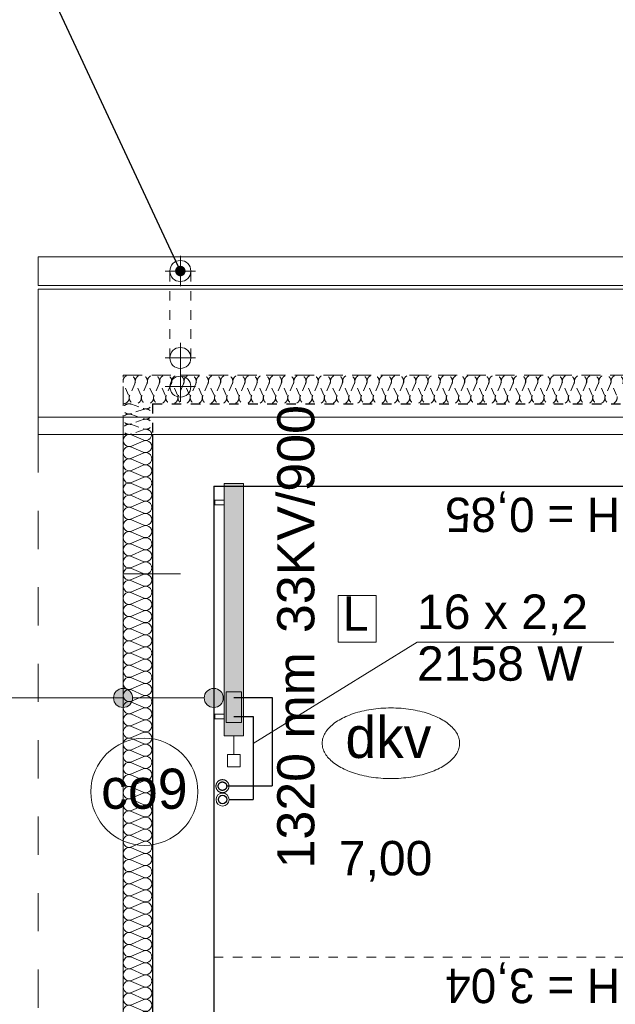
# Model space of a CAD drawing. Header units: millimetres. Extents: x -17429 to 155243, y -2908 to 188569.
# Tile 89 of 113: x -11602 to -8483, y 139954 to 145106. Entities that reach past the tile are written whole.
import ezdxf
from ezdxf.lldxf.tags import DXFTag

# ---------------------------------------------------------------- set-up
doc = ezdxf.new("R2010")
doc.units = ezdxf.units.MM
doc.header["$MEASUREMENT"] = 0
for name, pattern in [('Hidden Line', [100, 50, -50]), ('Hidden Line copy', [80, 40, -40]), ('Krawędzie ukryte', [150, 100, -50]), ('PHANTOM', [2.5, 1.25, -0.25, 0.25, -0.25, 0.25, -0.25]), ('Przerywana', [400, 200, -200])]:
    doc.linetypes.add(name, pattern=pattern)
doc.layers.get('0').update_dxf_attribs({"lineweight": 5})
for name, color, linetype, lineweight in [('#piony', 7, 'Continuous', 5), ('Arch opisy_Nr_Pióra__21', 252, 'Continuous', 13), ('INWENT DACH_Nr_Pióra__21', 7, 'Continuous', 13), ('INWENT ODWODNIENIE_Nr_Pióra__21', 252, 'Continuous', 13), ('INWENT OPISY_Nr_Pióra__21', 252, 'Continuous', 13), ('INWENT.ŚCIANY_Nr_Pióra__1', 252, 'Continuous', 25)]:
    doc.layers.add(name, color=color, linetype=linetype, lineweight=lineweight)
for name, color, linetype in [('#podkład', 252, 'Continuous'), ('Arch ocieplenie', 252, 'Continuous'), ('Arch opisy', 252, 'Continuous'), ('IS_Armatura_podłączeniowa_grz._dolnozas.', 255, 'SOLID'), ('IS_Armatura_Therm', 7, 'SOLID'), ('IS_Grafika', 7, 'SOLID'), ('IS_Grzejniki_Plan_rzut', 7, 'SOLID'), ('IS_Opisy_działek_Therm', 7, 'SOLID'), ('IS_Powrót', 5, 'DASH'), ('IS_Text_Armatury_Therm', 7, 'Continuous'), ('IS_Text_Odbiornikow_Therm', 7, 'Continuous'), ('IS_Zasilanie', 1, 'SOLID')]:
    doc.layers.add(name, color=color, linetype=linetype)
doc.layers.add('arch izolacje_Nr_Pióra__3', color=7, linetype='Continuous', lineweight=13, true_color=0xff6600)
doc.layers.add('Arch ocieplenie_Nr_Pióra__22', color=7, linetype='Continuous', lineweight=9, true_color=0x7f7f7f)
doc.styles.add('GENERATED_STYLE_2', font='txt')
doc.styles.add('MtXpl_Arial', font='txt', dxfattribs={"height": 0.2})
doc.styles.get("Standard").update_dxf_attribs({"font": 'arial.ttf', "bigfont": 'BIGFONT.SHX'})
tags = doc.linetypes.add('DASH', pattern=[15, 10, -5]).pattern_tags.tags
tags[6:7] = [DXFTag(74, 4), DXFTag(75, 0), DXFTag(340, '0'), DXFTag(46, 0.0), DXFTag(50, 0.0), DXFTag(44, 0.0), DXFTag(45, 0.0)]
tags[4:5] = [DXFTag(74, 4), DXFTag(75, 0), DXFTag(340, '0'), DXFTag(46, 0.0), DXFTag(50, 0.0), DXFTag(44, 0.0), DXFTag(45, 0.0)]
tags = doc.linetypes.add('SOLID', pattern=[10, 10, 0]).pattern_tags.tags
tags[6:7] = [DXFTag(74, 4), DXFTag(75, 0), DXFTag(340, '0'), DXFTag(46, 0.0), DXFTag(50, 0.0), DXFTag(44, 0.0), DXFTag(45, 0.0)]
tags[4:5] = [DXFTag(74, 4), DXFTag(75, 0), DXFTag(340, '0'), DXFTag(46, 0.0), DXFTag(50, 0.0), DXFTag(44, 0.0), DXFTag(45, 0.0)]
doc.dimstyles.new('GENERATED_STYLE__6', dxfattribs={"dimtxt": 0.18, "dimasz": 109.44, "dimexe": 0.18, "dimexo": 0.0625, "dimgap": 0.09, "dimtad": 0, "dimtih": 1, "dimtoh": 1, "dimdec": 4, "dimzin": 0, "dimdsep": 46, "dimcen": 0.09, "dimadec": 0, "dimazin": 0, "dimtfac": 1, "dimtdec": 4, "dimtmove": 0, "dimatfit": 3, "dimldrblk": 'ARROWHEAD_11', "dimfxl": 1, "dimtolj": 1, "dimtzin": 0, "dimarcsym": 0})

# ---------------------------------------------------------------- blocks, each defined once
blk = doc.blocks.new('Izolacja cieplna 14_118', base_point=(5484.1, 143095.9))
at = {"layer": 'Arch ocieplenie_Nr_Pióra__22', "linetype": 'Hidden Line copy'}
for p, q in [((-11031.7, 143140.6), (-11058.2, 143201.2)), ((-10999.7, 143201.2), (-11026.3, 143140.6)), ((-10967.8, 143140.6), (-10994.4, 143201.2)), ((-10935.9, 143201.2), (-10962.4, 143140.6)), ((-10903.9, 143140.6), (-10930.5, 143201.2)), ((-10872, 143201.2), (-10898.5, 143140.6)), ((-10840, 143140.6), (-10866.6, 143201.2)), ((-10808.1, 143201.2), (-10834.7, 143140.6)), ((-10776.2, 143140.6), (-10802.7, 143201.2)), ((-10744.2, 143201.2), (-10770.8, 143140.6)), ((-10712.3, 143140.6), (-10738.8, 143201.2)), ((-10680.3, 143201.2), (-10706.9, 143140.6)), ((-10648.4, 143140.6), (-10675, 143201.2)), ((-10616.5, 143201.2), (-10643, 143140.6)), ((-10584.5, 143140.6), (-10611.1, 143201.2)), ((-10552.6, 143201.2), (-10579.1, 143140.6)), ((-10520.6, 143140.6), (-10547.2, 143201.2)), ((-10488.7, 143201.2), (-10515.3, 143140.6)), ((-10456.7, 143140.6), (-10483.3, 143201.2)), ((-10424.8, 143201.2), (-10451.4, 143140.6)), ((-10392.9, 143140.6), (-10419.4, 143201.2)), ((-10360.9, 143201.2), (-10387.5, 143140.6)), ((-10329, 143140.6), (-10355.6, 143201.2)), ((-10297, 143201.2), (-10323.6, 143140.6)), ((-10265.1, 143140.6), (-10291.7, 143201.2)), ((-10233.2, 143201.2), (-10259.7, 143140.6)), ((-10201.2, 143140.6), (-10227.8, 143201.2)), ((-10169.3, 143201.2), (-10195.9, 143140.6)), ((-10137.3, 143140.6), (-10163.9, 143201.2)), ((-10105.4, 143201.2), (-10132, 143140.6)), ((-10073.5, 143140.6), (-10100, 143201.2)), ((-10041.5, 143201.2), (-10068.1, 143140.6)), ((-10009.6, 143140.6), (-10036.2, 143201.2)), ((-9977.6, 143201.2), (-10004.2, 143140.6)), ((-9945.7, 143140.6), (-9972.3, 143201.2)), ((-9913.8, 143201.2), (-9940.3, 143140.6)), ((-9881.8, 143140.6), (-9908.4, 143201.2)), ((-9849.9, 143201.2), (-9876.5, 143140.6)), ((-9817.9, 143140.6), (-9844.5, 143201.2)), ((-9786, 143201.2), (-9812.6, 143140.6)), ((-9754.1, 143140.6), (-9780.6, 143201.2)), ((-9722.1, 143201.2), (-9748.7, 143140.6)), ((-9690.2, 143140.6), (-9716.8, 143201.2)), ((-9658.2, 143201.2), (-9684.8, 143140.6)), ((-9626.3, 143140.6), (-9652.9, 143201.2)), ((-9594.4, 143201.2), (-9620.9, 143140.6)), ((-9562.4, 143140.6), (-9589, 143201.2)), ((-9530.5, 143201.2), (-9557.1, 143140.6)), ((-9498.5, 143140.6), (-9525.1, 143201.2)), ((-9466.6, 143201.2), (-9493.2, 143140.6)), ((-9434.7, 143140.6), (-9461.2, 143201.2)), ((-9402.7, 143201.2), (-9429.3, 143140.6)), ((-9370.8, 143140.6), (-9397.4, 143201.2)), ((-9338.8, 143201.2), (-9365.4, 143140.6)), ((-9306.9, 143140.6), (-9333.5, 143201.2)), ((-9275, 143201.2), (-9301.5, 143140.6)), ((-9243, 143140.6), (-9269.6, 143201.2)), ((-9211.1, 143201.2), (-9237.7, 143140.6)), ((-9179.1, 143140.6), (-9205.7, 143201.2)), ((-9147.2, 143201.2), (-9173.8, 143140.6)), ((-9115.3, 143140.6), (-9141.8, 143201.2)), ((-9083.3, 143201.2), (-9109.9, 143140.6)), ((-9051.4, 143140.6), (-9078, 143201.2)), ((-9019.4, 143201.2), (-9046, 143140.6)), ((-8987.5, 143140.6), (-9014.1, 143201.2)), ((-8955.6, 143201.2), (-8982.1, 143140.6)), ((-8923.6, 143140.6), (-8950.2, 143201.2)), ((-8891.7, 143201.2), (-8918.3, 143140.6)), ((-8859.7, 143140.6), (-8886.3, 143201.2)), ((-8827.8, 143201.2), (-8854.4, 143140.6)), ((-8795.9, 143140.6), (-8822.4, 143201.2)), ((-8763.9, 143201.2), (-8790.5, 143140.6)), ((-8732, 143140.6), (-8758.6, 143201.2)), ((-8700, 143201.2), (-8726.6, 143140.6)), ((-8668.1, 143140.6), (-8694.7, 143201.2)), ((-8636.2, 143201.2), (-8662.7, 143140.6)), ((-8604.2, 143140.6), (-8630.8, 143201.2)), ((-8572.3, 143201.2), (-8598.9, 143140.6)), ((-8540.3, 143140.6), (-8566.9, 143201.2)), ((-8508.4, 143201.2), (-8535, 143140.6)), ((-8476.5, 143140.6), (-8503, 143201.2))]:
    blk.add_line(p, q, dxfattribs=at)
for centre, start_param, end_param in [((-11029, 143214), 2.728799, 6.695979), ((-10965.1, 143214), 2.728799, 6.695979), ((-10901.2, 143214), 2.728799, 6.695979), ((-10837.3, 143214), 2.728799, 6.695979), ((-10773.5, 143214), 2.728799, 6.695979), ((-10709.6, 143214), 2.728799, 6.695979), ((-10645.7, 143214), 2.728799, 6.695979), ((-10581.8, 143214), 2.728799, 6.695979), ((-10517.9, 143214), 2.728799, 6.695979), ((-10454.1, 143214), 2.728799, 6.695979), ((-10390.2, 143214), 2.728799, 6.695979), ((-10326.3, 143214), 2.728799, 6.695979), ((-10262.4, 143214), 2.728799, 6.695979), ((-10198.5, 143214), 2.728799, 6.695979), ((-10134.7, 143214), 2.728799, 6.695979), ((-10070.8, 143214), 2.728799, 6.695979), ((-10006.9, 143214), 2.728799, 6.695979), ((-9943, 143214), 2.728799, 6.695979), ((-9879.1, 143214), 2.728799, 6.695979), ((-9815.3, 143214), 2.728799, 6.695979), ((-9751.4, 143214), 2.728799, 6.695979), ((-9687.5, 143214), 2.728799, 6.695979), ((-9623.6, 143214), 2.728799, 6.695979), ((-9559.7, 143214), 2.728799, 6.695979), ((-9495.9, 143214), 2.728799, 6.695979), ((-9432, 143214), 2.728799, 6.695979), ((-9368.1, 143214), 2.728799, 6.695979), ((-9304.2, 143214), 2.728799, 6.695979), ((-9240.3, 143214), 2.728799, 6.695979), ((-9176.5, 143214), 2.728799, 6.695979), ((-9112.6, 143214), 2.728799, 6.695979), ((-9048.7, 143214), 2.728799, 6.695979), ((-8984.8, 143214), 2.728799, 6.695979), ((-8920.9, 143214), 2.728799, 6.695979), ((-8857.1, 143214), 2.728799, 6.695979), ((-8793.2, 143214), 2.728799, 6.695979), ((-8729.3, 143214), 2.728799, 6.695979), ((-8665.4, 143214), 2.728799, 6.695979), ((-8601.5, 143214), 2.728799, 6.695979), ((-8537.7, 143214), 2.728799, 6.695979), ((-8473.8, 143214), 2.728799, 6.695979), ((-11060.9, 143127.8), 1.570796, 3.554385), ((-10997, 143127.8), 5.870392, 9.837571), ((-10933.2, 143127.8), 5.870392, 9.837571), ((-10869.3, 143127.8), 5.870392, 9.837571), ((-10805.4, 143127.8), 5.870392, 9.837571), ((-10741.5, 143127.8), 5.870392, 9.837571), ((-10677.6, 143127.8), 5.870392, 9.837571), ((-10613.8, 143127.8), 5.870392, 9.837571), ((-10549.9, 143127.8), 5.870392, 9.837571), ((-10486, 143127.8), 5.870392, 9.837571), ((-10422.1, 143127.8), 5.870392, 9.837571), ((-10358.2, 143127.8), 5.870392, 9.837571), ((-10294.4, 143127.8), 5.870392, 9.837571), ((-10230.5, 143127.8), 5.870392, 9.837571), ((-10166.6, 143127.8), 5.870392, 9.837571), ((-10102.7, 143127.8), 5.870392, 9.837571), ((-10038.8, 143127.8), 5.870392, 9.837571), ((-9975, 143127.8), 5.870392, 9.837571), ((-9911.1, 143127.8), 5.870392, 9.837571), ((-9847.2, 143127.8), 5.870392, 9.837571), ((-9783.3, 143127.8), 5.870392, 9.837571), ((-9719.4, 143127.8), 5.870392, 9.837571), ((-9655.6, 143127.8), 5.870392, 9.837571), ((-9591.7, 143127.8), 5.870392, 9.837571), ((-9527.8, 143127.8), 5.870392, 9.837571), ((-9463.9, 143127.8), 5.870392, 9.837571), ((-9400, 143127.8), 5.870392, 9.837571), ((-9336.2, 143127.8), 5.870392, 9.837571), ((-9272.3, 143127.8), 5.870392, 9.837571), ((-9208.4, 143127.8), 5.870392, 9.837571), ((-9144.5, 143127.8), 5.870392, 9.837571), ((-9080.6, 143127.8), 5.870392, 9.837571), ((-9016.8, 143127.8), 5.870392, 9.837571), ((-8952.9, 143127.8), 5.870392, 9.837571), ((-8889, 143127.8), 5.870392, 9.837571), ((-8825.1, 143127.8), 5.870392, 9.837571), ((-8761.2, 143127.8), 5.870392, 9.837571), ((-8697.4, 143127.8), 5.870392, 9.837571), ((-8633.5, 143127.8), 5.870392, 9.837571), ((-8569.6, 143127.8), 5.870392, 9.837571), ((-8505.7, 143127.8), 5.870392, 9.837571)]:
    blk.add_ellipse(centre, major_axis=(-31.9, 0), ratio=0.998796, start_param=start_param, end_param=end_param, dxfattribs=at)
blk = doc.blocks.new('Izolacja cieplna 14_121', base_point=(-10910.9, 142935.9))
at = {"layer": 'Arch ocieplenie_Nr_Pióra__22', "linetype": 'Continuous'}
for p, q in [((-11016.2, 142933.2), (-10955.6, 142906.7)), ((-10955.6, 142901.4), (-11016.2, 142875)), ((-11016.2, 142869.6), (-10955.6, 142843.2)), ((-10955.6, 142837.9), (-11016.2, 142811.4)), ((-11016.2, 142806.1), (-10955.6, 142779.6)), ((-10955.6, 142774.3), (-11016.2, 142747.9)), ((-11016.2, 142742.5), (-10955.6, 142716.1)), ((-10955.6, 142710.8), (-11016.2, 142684.3)), ((-11016.2, 142679), (-10955.6, 142652.5)), ((-10955.6, 142647.2), (-11016.2, 142620.8)), ((-11016.2, 142615.4), (-10955.6, 142589)), ((-10955.6, 142583.6), (-11016.2, 142557.2)), ((-11016.2, 142551.9), (-10955.6, 142525.4)), ((-10955.6, 142520.1), (-11016.2, 142493.7)), ((-11016.2, 142488.3), (-10955.6, 142461.9)), ((-10955.6, 142456.5), (-11016.2, 142430.1)), ((-11016.2, 142424.8), (-10955.6, 142398.3)), ((-10955.6, 142393), (-11016.2, 142366.6)), ((-11016.2, 142361.2), (-10955.6, 142334.8)), ((-10955.6, 142329.4), (-11016.2, 142303)), ((-11016.2, 142297.7), (-10955.6, 142271.2)), ((-10955.6, 142265.9), (-11016.2, 142239.4)), ((-11016.2, 142234.1), (-10955.6, 142207.7)), ((-10955.6, 142202.3), (-11016.2, 142175.9)), ((-11016.2, 142170.6), (-10955.6, 142144.1)), ((-10955.6, 142138.8), (-11016.2, 142112.3)), ((-11016.2, 142107), (-10955.6, 142080.6)), ((-10955.6, 142075.2), (-11016.2, 142048.8)), ((-11016.2, 142043.4), (-10955.6, 142017)), ((-10955.6, 142011.7), (-11016.2, 141985.2)), ((-11016.2, 141979.9), (-10955.6, 141953.5)), ((-10955.6, 141948.1), (-11016.2, 141921.7)), ((-11016.2, 141916.3), (-10955.6, 141889.9)), ((-10955.6, 141884.6), (-11016.2, 141858.1)), ((-11016.2, 141852.8), (-10955.6, 141826.4)), ((-10955.6, 141821), (-11016.2, 141794.6)), ((-11016.2, 141789.2), (-10955.6, 141762.8)), ((-10955.6, 141757.5), (-11016.2, 141731)), ((-11016.2, 141725.7), (-10955.6, 141699.2)), ((-10955.6, 141693.9), (-11016.2, 141667.5)), ((-11016.2, 141662.1), (-10955.6, 141635.7)), ((-10955.6, 141630.4), (-11016.2, 141603.9)), ((-11016.2, 141598.6), (-10955.6, 141572.1)), ((-10955.6, 141566.8), (-11016.2, 141540.4)), ((-11016.2, 141535), (-10955.6, 141508.6)), ((-10955.6, 141503.3), (-11016.2, 141476.8)), ((-11016.2, 141471.5), (-10955.6, 141445)), ((-10955.6, 141439.7), (-11016.2, 141413.3)), ((-11016.2, 141407.9), (-10955.6, 141381.5)), ((-10955.6, 141376.1), (-11016.2, 141349.7)), ((-11016.2, 141344.4), (-10955.6, 141317.9)), ((-10955.6, 141312.6), (-11016.2, 141286.2)), ((-11016.2, 141280.8), (-10955.6, 141254.4)), ((-10955.6, 141249), (-11016.2, 141222.6)), ((-11016.2, 141217.3), (-10955.6, 141190.8)), ((-10955.6, 141185.5), (-11016.2, 141159.1)), ((-11016.2, 141153.7), (-10955.6, 141127.3)), ((-10955.6, 141121.9), (-11016.2, 141095.5)), ((-11016.2, 141090.2), (-10955.6, 141063.7)), ((-10955.6, 141058.4), (-11016.2, 141031.9)), ((-11016.2, 141026.6), (-10955.6, 141000.2)), ((-10955.6, 140994.8), (-11016.2, 140968.4)), ((-11016.2, 140963.1), (-10955.6, 140936.6)), ((-10955.6, 140931.3), (-11016.2, 140904.8)), ((-11016.2, 140899.5), (-10955.6, 140873.1)), ((-10955.6, 140867.7), (-11016.2, 140841.3)), ((-11016.2, 140835.9), (-10955.6, 140809.5)), ((-10955.6, 140804.2), (-11016.2, 140777.7)), ((-11016.2, 140772.4), (-10955.6, 140746)), ((-10955.6, 140740.6), (-11016.2, 140714.2)), ((-11016.2, 140708.8), (-10955.6, 140682.4)), ((-10955.6, 140677.1), (-11016.2, 140650.6)), ((-11016.2, 140645.3), (-10955.6, 140618.9)), ((-10955.6, 140613.5), (-11016.2, 140587.1)), ((-11016.2, 140581.7), (-10955.6, 140555.3)), ((-10955.6, 140550), (-11016.2, 140523.5)), ((-11016.2, 140518.2), (-10955.6, 140491.7)), ((-10955.6, 140486.4), (-11016.2, 140460)), ((-11016.2, 140454.6), (-10955.6, 140428.2)), ((-10955.6, 140422.9), (-11016.2, 140396.4)), ((-11016.2, 140391.1), (-10955.6, 140364.6)), ((-10955.6, 140359.3), (-11016.2, 140332.9)), ((-11016.2, 140327.5), (-10955.6, 140301.1)), ((-10955.6, 140295.8), (-11016.2, 140269.3)), ((-11016.2, 140264), (-10955.6, 140237.5)), ((-10955.6, 140232.2), (-11016.2, 140205.8)), ((-11016.2, 140200.4), (-10955.6, 140174)), ((-10955.6, 140168.6), (-11016.2, 140142.2)), ((-11016.2, 140136.9), (-10955.6, 140110.4)), ((-10955.6, 140105.1), (-11016.2, 140078.7)), ((-11016.2, 140073.3), (-10955.6, 140046.9)), ((-10955.6, 140041.5), (-11016.2, 140015.1)), ((-11016.2, 140009.8), (-10955.6, 139983.3)), ((-10955.6, 139978), (-11016.2, 139951.6)), ((-11016.2, 139946.2), (-10955.6, 139919.8)), ((-10955.6, 139914.4), (-11016.2, 139888)), ((-11016.2, 139882.7), (-10955.6, 139856.2)), ((-10955.6, 139850.9), (-11016.2, 139824.4)), ((-11016.2, 139819.1), (-10955.6, 139792.7)), ((-10955.6, 139787.3), (-11016.2, 139760.9)), ((-11016.2, 139755.6), (-10955.6, 139729.1)), ((-10955.6, 139723.8), (-11016.2, 139697.3)), ((-11016.2, 139692), (-10955.6, 139665.6)), ((-10955.6, 139660.2), (-11016.2, 139633.8)), ((-11016.2, 139628.4), (-10955.6, 139602)), ((-10955.6, 139596.7), (-11016.2, 139570.2)), ((-11016.2, 139564.9), (-10955.6, 139538.5)), ((-10955.6, 139533.1), (-11016.2, 139506.7)), ((-11016.2, 139501.3), (-10955.6, 139474.9)), ((-10955.6, 139469.6), (-11016.2, 139443.1)), ((-11016.2, 139437.8), (-10955.6, 139411.4)), ((-10955.6, 139406), (-11016.2, 139379.6)), ((-11016.2, 139374.2), (-10955.6, 139347.8)), ((-10955.6, 139342.5), (-11016.2, 139316)), ((-11016.2, 139310.7), (-10955.6, 139284.2)), ((-10955.6, 139278.9), (-11016.2, 139252.5)), ((-11016.2, 139247.1), (-10955.6, 139220.7)), ((-10955.6, 139215.4), (-11016.2, 139188.9)), ((-11016.2, 139183.6), (-10955.6, 139157.1)), ((-10955.6, 139151.8), (-11016.2, 139125.4)), ((-11016.2, 139120), (-10955.6, 139093.6)), ((-10955.6, 139088.3), (-11016.2, 139061.8)), ((-11016.2, 139056.5), (-10955.6, 139030)), ((-10955.6, 139024.7), (-11016.2, 138998.3)), ((-11016.2, 138992.9), (-10955.6, 138966.5)), ((-10955.6, 138961.1), (-11016.2, 138934.7)), ((-11016.2, 138929.4), (-10955.6, 138902.9)), ((-10955.6, 138897.6), (-11016.2, 138871.2)), ((-11016.2, 138865.8), (-10955.6, 138839.4)), ((-10955.6, 138834), (-11016.2, 138807.6)), ((-11016.2, 138802.3), (-10955.6, 138775.8)), ((-10955.6, 138770.5), (-11016.2, 138744.1)), ((-11016.2, 138738.7), (-10955.6, 138712.3)), ((-10955.6, 138706.9), (-11016.2, 138680.5)), ((-11016.2, 138675.2), (-10955.6, 138648.7)), ((-10955.6, 138643.4), (-11016.2, 138616.9)), ((-11016.2, 138611.6), (-10955.6, 138585.2)), ((-10955.6, 138579.8), (-11016.2, 138553.4)), ((-11016.2, 138548.1), (-10955.6, 138521.6)), ((-10955.6, 138516.3), (-11016.2, 138489.8)), ((-11016.2, 138484.5), (-10955.6, 138458.1)), ((-10955.6, 138452.7), (-11016.2, 138426.3)), ((-11016.2, 138420.9), (-10955.6, 138394.5)), ((-10955.6, 138389.2), (-11016.2, 138362.7)), ((-11016.2, 138357.4), (-10955.6, 138331)), ((-10955.6, 138325.6), (-11016.2, 138299.2)), ((-11016.2, 138293.8), (-10955.6, 138267.4)), ((-10955.6, 138262.1), (-11016.2, 138235.6)), ((-11016.2, 138230.3), (-10955.6, 138203.9)), ((-10955.6, 138198.5), (-11016.2, 138172.1)), ((-11016.2, 138166.7), (-10955.6, 138140.3)), ((-10955.6, 138135), (-11016.2, 138108.5))]:
    blk.add_line(p, q, dxfattribs=at)
for centre, start_param, end_param in [((-11029, 142904.1), 1.158003, 5.125183), ((-10942.8, 142935.9), 4.299596, 6.283185), ((-11029, 142840.5), 1.158003, 5.125183), ((-10942.8, 142872.3), 4.299595, 8.266774), ((-10942.8, 142808.8), 4.299595, 8.266774), ((-11029, 142777), 1.158003, 5.125183), ((-10942.8, 142745.2), 4.299595, 8.266774), ((-11029, 142713.4), 1.158003, 5.125183), ((-10942.8, 142681.6), 4.299595, 8.266774), ((-11029, 142649.9), 1.158003, 5.125183), ((-11029, 142586.3), 1.158003, 5.125183), ((-10942.8, 142618.1), 4.299595, 8.266774), ((-10942.8, 142554.5), 4.299595, 8.266774), ((-11029, 142522.8), 1.158003, 5.125183), ((-10942.8, 142491), 4.299595, 8.266774), ((-11029, 142459.2), 1.158003, 5.125183), ((-10942.8, 142427.4), 4.299595, 8.266774), ((-11029, 142395.7), 1.158003, 5.125183), ((-11029, 142332.1), 1.158003, 5.125183), ((-10942.8, 142363.9), 4.299595, 8.266774), ((-11029, 142268.6), 1.158003, 5.125183), ((-10942.8, 142300.3), 4.299595, 8.266774), ((-10942.8, 142236.8), 4.299595, 8.266774), ((-11029, 142205), 1.158003, 5.125183), ((-10942.8, 142173.2), 4.299595, 8.266774), ((-11029, 142141.4), 1.158003, 5.125183), ((-11029, 142077.9), 1.158003, 5.125183), ((-10942.8, 142109.7), 4.299595, 8.266774), ((-11029, 142014.3), 1.158003, 5.125183), ((-10942.8, 142046.1), 4.299595, 8.266774), ((-10942.8, 141982.6), 4.299595, 8.266774), ((-11029, 141950.8), 1.158003, 5.125183), ((-10942.8, 141919), 4.299595, 8.266774), ((-11029, 141887.2), 1.158003, 5.125183), ((-10942.8, 141855.5), 4.299595, 8.266774), ((-11029, 141823.7), 1.158003, 5.125183), ((-11029, 141760.1), 1.158003, 5.125183), ((-10942.8, 141791.9), 4.299595, 8.266774), ((-10942.8, 141728.4), 4.299595, 8.266774), ((-11029, 141696.6), 1.158003, 5.125183), ((-10942.8, 141664.8), 4.299595, 8.266774), ((-11029, 141633), 1.158003, 5.125183), ((-10942.8, 141601.3), 4.299595, 8.266774), ((-11029, 141569.5), 1.158003, 5.125183), ((-11029, 141505.9), 1.158003, 5.125183), ((-10942.8, 141537.7), 4.299595, 8.266774), ((-10942.8, 141474.1), 4.299595, 8.266774), ((-11029, 141442.4), 1.158003, 5.125183), ((-10942.8, 141410.6), 4.299595, 8.266774), ((-11029, 141378.8), 1.158003, 5.125183), ((-10942.8, 141347), 4.299595, 8.266774), ((-11029, 141315.3), 1.158003, 5.125183), ((-11029, 141251.7), 1.158003, 5.125183), ((-10942.8, 141283.5), 4.299595, 8.266774), ((-11029, 141188.2), 1.158003, 5.125183), ((-10942.8, 141219.9), 4.299595, 8.266774), ((-10942.8, 141156.4), 4.299595, 8.266774), ((-11029, 141124.6), 1.158003, 5.125183), ((-10942.8, 141092.8), 4.299595, 8.266774), ((-11029, 141061.1), 1.158003, 5.125183), ((-11029, 140997.5), 1.158003, 5.125183), ((-10942.8, 141029.3), 4.299595, 8.266774), ((-11029, 140933.9), 1.158003, 5.125183), ((-10942.8, 140965.7), 4.299595, 8.266774), ((-10942.8, 140902.2), 4.299595, 8.266774), ((-11029, 140870.4), 1.158003, 5.125183), ((-10942.8, 140838.6), 4.299595, 8.266774), ((-11029, 140806.8), 1.158003, 5.125183), ((-10942.8, 140775.1), 4.299595, 8.266774), ((-11029, 140743.3), 1.158003, 5.125183), ((-11029, 140679.7), 1.158003, 5.125183), ((-10942.8, 140711.5), 4.299595, 8.266774), ((-10942.8, 140648), 4.299595, 8.266774), ((-11029, 140616.2), 1.158003, 5.125183), ((-10942.8, 140584.4), 4.299595, 8.266774), ((-11029, 140552.6), 1.158003, 5.125183), ((-10942.8, 140520.9), 4.299595, 8.266774), ((-11029, 140489.1), 1.158003, 5.125183), ((-11029, 140425.5), 1.158003, 5.125183), ((-10942.8, 140457.3), 4.299595, 8.266774), ((-11029, 140362), 1.158003, 5.125183), ((-10942.8, 140393.8), 4.299595, 8.266774), ((-10942.8, 140330.2), 4.299595, 8.266774), ((-11029, 140298.4), 1.158003, 5.125183), ((-10942.8, 140266.6), 4.299595, 8.266774), ((-11029, 140234.9), 1.158003, 5.125183), ((-11029, 140171.3), 1.158003, 5.125183), ((-10942.8, 140203.1), 4.299595, 8.266774), ((-11029, 140107.8), 1.158003, 5.125183), ((-10942.8, 140139.5), 4.299595, 8.266774), ((-10942.8, 140076), 4.299595, 8.266774), ((-11029, 140044.2), 1.158003, 5.125183), ((-10942.8, 140012.4), 4.299595, 8.266774), ((-11029, 139980.7), 1.158003, 5.125183), ((-10942.8, 139948.9), 4.299595, 8.266774), ((-11029, 139917.1), 1.158003, 5.125183), ((-11029, 139853.6), 1.158003, 5.125183), ((-10942.8, 139885.3), 4.299595, 8.266774), ((-10942.8, 139821.8), 4.299595, 8.266774), ((-11029, 139790), 1.158003, 5.125183), ((-10942.8, 139758.2), 4.299595, 8.266774), ((-11029, 139726.4), 1.158003, 5.125183), ((-10942.8, 139694.7), 4.299595, 8.266774), ((-11029, 139662.9), 1.158003, 5.125183), ((-11029, 139599.3), 1.158003, 5.125183), ((-10942.8, 139631.1), 4.299595, 8.266774), ((-10942.8, 139567.6), 4.299595, 8.266774), ((-11029, 139535.8), 1.158003, 5.125183), ((-10942.8, 139504), 4.299595, 8.266774), ((-11029, 139472.2), 1.158003, 5.125183), ((-10942.8, 139440.5), 4.299595, 8.266774), ((-11029, 139408.7), 1.158003, 5.125183), ((-11029, 139345.1), 1.158003, 5.125183), ((-10942.8, 139376.9), 4.299595, 8.266774), ((-11029, 139281.6), 1.158003, 5.125183), ((-10942.8, 139313.4), 4.299595, 8.266774), ((-10942.8, 139249.8), 4.299595, 8.266774), ((-11029, 139218), 1.158003, 5.125183), ((-10942.8, 139186.3), 4.299595, 8.266774), ((-11029, 139154.5), 1.158003, 5.125183), ((-11029, 139090.9), 1.158003, 5.125183), ((-10942.8, 139122.7), 4.299595, 8.266774), ((-11029, 139027.4), 1.158003, 5.125183), ((-10942.8, 139059.1), 4.299595, 8.266774), ((-10942.8, 138995.6), 4.299595, 8.266774), ((-11029, 138963.8), 1.158003, 5.125183), ((-10942.8, 138932), 4.299595, 8.266774), ((-11029, 138900.3), 1.158003, 5.125183), ((-10942.8, 138868.5), 4.299595, 8.266774), ((-11029, 138836.7), 1.158003, 5.125183), ((-11029, 138773.2), 1.158003, 5.125183), ((-10942.8, 138804.9), 4.299595, 8.266774), ((-10942.8, 138741.4), 4.299595, 8.266774), ((-11029, 138709.6), 1.158003, 5.125183), ((-10942.8, 138677.8), 4.299595, 8.266774), ((-11029, 138646.1), 1.158003, 5.125183), ((-10942.8, 138614.3), 4.299595, 8.266774), ((-11029, 138582.5), 1.158003, 5.125183), ((-11029, 138518.9), 1.158003, 5.125183), ((-10942.8, 138550.7), 4.299595, 8.266774), ((-11029, 138455.4), 1.158003, 5.125183), ((-10942.8, 138487.2), 4.299595, 8.266774), ((-10942.8, 138423.6), 4.299595, 8.266774), ((-11029, 138391.8), 1.158003, 5.125183), ((-10942.8, 138360.1), 4.299595, 8.266774), ((-11029, 138328.3), 1.158003, 5.125183), ((-11029, 138264.7), 1.158003, 5.125183), ((-10942.8, 138296.5), 4.299595, 8.266774), ((-11029, 138201.2), 1.158003, 5.125183), ((-10942.8, 138233), 4.299595, 8.266774), ((-10942.8, 138169.4), 4.299595, 8.266774), ((-11029, 138137.6), 1.158003, 5.125183), ((-10942.8, 138105.9), 6.283185, 8.266774)]:
    blk.add_ellipse(centre, major_axis=(31.9, 0), ratio=0.996069, start_param=start_param, end_param=end_param, dxfattribs=at)
blk = doc.blocks.new('Izolacja cieplna 14_122', base_point=(-10910.9, 143095.9))
at = {"layer": 'Arch ocieplenie_Nr_Pióra__22', "linetype": 'Hidden Line copy'}
for p, q in [((-11016.2, 143093.6), (-10955.6, 143071.4)), ((-10955.6, 143066.9), (-11016.2, 143044.8)), ((-11016.2, 143040.3), (-10955.6, 143018.1)), ((-10955.6, 143013.6), (-11016.2, 142991.4)), ((-11016.2, 142986.9), (-10955.6, 142964.8)), ((-10955.6, 142960.3), (-11016.2, 142938.1))]:
    blk.add_line(p, q, dxfattribs=at)
for centre, start_param, end_param in [((-11029, 143069.2), 1.158003, 5.125183), ((-10942.8, 143095.9), 4.299596, 6.283185), ((-11029, 143015.9), 1.158003, 5.125183), ((-10942.8, 143042.5), 4.299595, 8.266774), ((-11029, 142962.5), 1.158003, 5.125183), ((-10942.8, 142989.2), 4.299595, 8.266774), ((-10942.8, 142935.9), 0, 1.983589)]:
    blk.add_ellipse(centre, major_axis=(31.9, 0), ratio=0.835901, start_param=start_param, end_param=end_param, dxfattribs=at)
blk = doc.blocks.new('Linia_132', base_point=(-11060.9, 141556.9))
at = {"layer": 'Arch opisy_Nr_Pióra__21', "linetype": 'Continuous'}
blk.add_line((-11060.9, 141556.9), (-12240, 141556.9), dxfattribs=at)
blk.add_circle((-12540, 141556.9), 300, dxfattribs=at)
blk = doc.blocks.new('Linia_133', base_point=(-10585.9, 141556.9))
at = {"layer": 'Arch opisy_Nr_Pióra__21', "linetype": 'Continuous'}
for points in [[(-11010.9, 141556.9), (-11014.7, 141576), (-11025.6, 141592.3), (-11041.8, 141603.1), (-11060.9, 141606.9), (-11080.1, 141603.1), (-11096.3, 141592.3), (-11107.1, 141576), (-11110.9, 141556.9), (-11107.1, 141537.8), (-11096.3, 141521.5), (-11080.1, 141510.7), (-11060.9, 141506.9), (-11041.8, 141510.7), (-11025.6, 141521.5), (-11014.7, 141537.8)], [(-10535.9, 141556.9), (-10539.7, 141576), (-10550.6, 141592.3), (-10566.8, 141603.1), (-10585.9, 141606.9), (-10605.1, 141603.1), (-10621.3, 141592.3), (-10632.1, 141576), (-10635.9, 141556.9), (-10632.1, 141537.8), (-10621.3, 141521.5), (-10605.1, 141510.7), (-10585.9, 141506.9), (-10566.8, 141510.7), (-10550.6, 141521.5), (-10539.7, 141537.8)]]:
    blk.add_hatch(color=256, dxfattribs=at).paths.add_polyline_path(points, flags=0)
blk.add_line((-10635.9, 141556.9), (-11010.9, 141556.9), dxfattribs=at)
for centre in [(-11060.9, 141556.9), (-10585.9, 141556.9)]:
    blk.add_circle(centre, 50, dxfattribs=at)
blk = doc.blocks.new('ARROWHEAD_11')
at = {"color": 0, "linetype": 'Continuous', "lineweight": 0}
blk.add_line((0, 0), (-1, 0), dxfattribs=at)
at = {"color": 0, "linetype": 'Continuous', "lineweight": 0, "const_width": 0.25, "flags": 128}
blk.add_lwpolyline([(-0.125, 0, 1), (0.125, 0, 1)], format="xyb", close=True, dxfattribs=at)
blk = doc.blocks.new('piwnica')
at = {"layer": 'arch izolacje_Nr_Pióra__3', "color": 252, "linetype": 'Krawędzie ukryte'}
for p, q in [((-11060.9, 143245.9), (5484.1, 143245.9)), ((-11060.9, 142935.9), (-11060.9, 143245.9))]:
    blk.add_line(p, q, dxfattribs=at)
at = {"layer": 'arch izolacje_Nr_Pióra__3', "color": 252, "linetype": 'Continuous'}
for p, q in [((-11060.9, 138105.9), (-11060.9, 142935.9)), ((-11060.9, 142205.9), (-10760.9, 142205.9)), ((-11060.9, 138105.9), (-11060.9, 142205.9))]:
    blk.add_line(p, q, dxfattribs=at)
at = {"layer": 'INWENT DACH_Nr_Pióra__21', "color": 252, "linetype": 'Continuous'}
for p, q in [((-11505.9, 143865.9), (5484.1, 143865.9)), ((-11505.9, 143715.9), (5484.1, 143715.9)), ((-11505.9, 143695.9), (-11505.9, 142935.9)), ((-11505.9, 143695.9), (5484.1, 143695.9)), ((-11505.9, 143025.9), (5484.1, 143025.9)), ((-11505.9, 142935.9), (5484.1, 142935.9))]:
    blk.add_line(p, q, dxfattribs=at)
at = {"layer": 'INWENT DACH_Nr_Pióra__21', "color": 252, "linetype": 'Przerywana'}
blk.add_line((-11505.9, 142935.9), (-11505.9, 131625.9), dxfattribs=at)
at = {"layer": 'INWENT DACH_Nr_Pióra__21', "color": 252, "linetype": 'Hidden Line'}
blk.add_line((-10585.9, 140200.9), (5354.1, 140200.9), dxfattribs=at)
at = {"layer": 'INWENT ODWODNIENIE_Nr_Pióra__21', "color": 252, "linetype": 'Continuous'}
for p, q in [((-11505.9, 143715.9), (-11505.9, 143865.9)), ((-10760.9, 143870.9), (-10760.9, 143710.9)), ((-10840.9, 143790.9), (-10680.9, 143790.9)), ((-10760.9, 143415.9), (-10760.9, 143255.9)), ((-10840.9, 143335.9), (-10680.9, 143335.9)), ((-10760.9, 143265.9), (-10760.9, 143105.9)), ((-10840.9, 143185.9), (-10680.9, 143185.9))]:
    blk.add_line(p, q, dxfattribs=at)
at = {"layer": 'INWENT ODWODNIENIE_Nr_Pióra__21', "color": 252, "linetype": 'Hidden Line'}
for p, q in [((-10815.9, 143335.9), (-10815.9, 143790.9)), ((-10705.9, 143335.9), (-10705.9, 143790.9))]:
    blk.add_line(p, q, dxfattribs=at)
at = {"layer": 'INWENT ODWODNIENIE_Nr_Pióra__21', "color": 252, "linetype": 'Continuous'}
for centre in [(-10760.9, 143790.9), (-10760.9, 143335.9), (-10760.9, 143185.9)]:
    blk.add_circle(centre, 55, dxfattribs=at)
at = {"layer": 'INWENT.ŚCIANY_Nr_Pióra__1', "color": 252, "linetype": 'Hidden Line'}
for q in [(5484.1, 143095.9), (-10905.9, 142935.9)]:
    blk.add_line((-10905.9, 143095.9), q, dxfattribs=at)
at = {"layer": 'INWENT.ŚCIANY_Nr_Pióra__1', "color": 252, "linetype": 'Continuous'}
for p, q in [((-10905.9, 142935.9), (-10905.9, 138125.9)), ((-10585.9, 142665.9), (-10585.9, 138125.9)), ((-10585.9, 142665.9), (-6515.9, 142665.9))]:
    blk.add_line(p, q, dxfattribs=at)
at = {"layer": 'Arch ocieplenie', "color": 252, "linetype": 'Hidden Line copy', "lineweight": 9}
for name, p in [('Izolacja cieplna 14_118', (5484.1, 143095.9)), ('Izolacja cieplna 14_122', (-10910.9, 143095.9))]:
    blk.add_blockref(name, p, dxfattribs=at)
at = {"layer": 'Arch ocieplenie', "color": 252, "linetype": 'Continuous', "lineweight": 9}
blk.add_blockref('Izolacja cieplna 14_121', (-10910.9, 142935.9), dxfattribs=at)
at = {"layer": 'Arch opisy', "color": 252, "linetype": 'Continuous'}
for name, p in [('Linia_132', (-11060.9, 141556.9)), ('Linia_133', (-10585.9, 141556.9))]:
    blk.add_blockref(name, p, dxfattribs=at)
at = {"layer": 'INWENT OPISY_Nr_Pióra__21', "color": 252, "linetype": 'Continuous', "char_height": 180, "attachment_point": 2, "rotation": 180, "style": 'GENERATED_STYLE_2'}
for s, insert in [('{H = 0,85}', (-8916, 142425)), ('{H = 3,04}', (-8916, 139960))]:
    blk.add_mtext(s, dxfattribs=dict(at, insert=insert))
at = {"layer": 'INWENT OPISY_Nr_Pióra__21', "color": 252, "linetype": 'Continuous', "annotation_type": 0, "has_hookline": 1, "hookline_direction": 1, "text_width": 394.3}
blk.add_leader([(-10760.9, 143790.9), (-11575.3, 145535.6), (-11950.2, 145535.6)], dimstyle='GENERATED_STYLE__6', dxfattribs=at)

msp = doc.modelspace()

# ---------------------------------------------------------------- linework, layer by layer
at = {"layer": '#piony', "color": 7}
msp.add_circle((-10949.1, 141065.9), 280.2, dxfattribs=at)
at = {"layer": 'IS_Armatura_podłączeniowa_grz._dolnozas.', "color": 7, "lineweight": 0, "ltscale": 10}
for p, q in [((-10520.9, 141589.2), (-10520.9, 141429.2)), ((-10440.9, 141589.2), (-10520.9, 141589.2)), ((-10440.9, 141429.2), (-10440.9, 141589.2)), ((-10520.9, 141429.2), (-10440.9, 141429.2))]:
    msp.add_line(p, q, dxfattribs=at)
at = {"layer": 'IS_Armatura_Therm', "color": 7, "lineweight": 0, "ltscale": 10}
for p, q in [((-10480.9, 141359.2), (-10480.9, 141261.8)), ((-10513.4, 141261.8), (-10513.4, 141196.8)), ((-10448.4, 141261.8), (-10513.4, 141261.8)), ((-10448.4, 141196.8), (-10448.4, 141261.8)), ((-10513.4, 141196.8), (-10448.4, 141196.8))]:
    msp.add_line(p, q, dxfattribs=at)
at = {"layer": 'IS_Grafika', "color": 7, "lineweight": 5, "ltscale": 10}
for p, q in [((-9734.8, 142092.8), (-9935, 142092.8)), ((-9935, 142092.8), (-9935, 141848.5)), ((-9734.8, 141848.5), (-9734.8, 142092.8)), ((-9935, 141848.5), (-9734.8, 141848.5))]:
    msp.add_line(p, q, dxfattribs=at)
for points, knots in [([(-9658.4, 141504.7), (-9676.1, 141504.7), (-9710.9, 141503.4), (-9761.6, 141497.7), (-9809.4, 141488.4), (-9853.6, 141475.9), (-9893.8, 141460.5), (-9929.4, 141442.4), (-9959.9, 141421.9), (-9984.8, 141399.2), (-10003.6, 141374.5), (-10015.5, 141347.9), (-10018.2, 141329.1), (-10018.2, 141319.9)], [0, 0, 0, 0, 53.206774, 104.286131, 152.960622, 198.951577, 242.000697, 281.900205, 318.538128, 351.968842, 382.520946, 410.942343, 438.528187, 438.528187, 438.528187, 438.528187]), ([(-9298.6, 141319.9), (-9298.6, 141329.1), (-9301.3, 141347.9), (-9313.2, 141374.5), (-9332, 141399.2), (-9356.9, 141421.9), (-9387.4, 141442.4), (-9423, 141460.5), (-9463.2, 141475.9), (-9507.4, 141488.4), (-9555.2, 141497.7), (-9605.9, 141503.4), (-9640.7, 141504.7), (-9658.4, 141504.7)], [0, 0, 0, 0, 27.585844, 56.00724, 86.559344, 119.990058, 156.627982, 196.52749, 239.576609, 285.567565, 334.242055, 385.321413, 438.528187, 438.528187, 438.528187, 438.528187]), ([(-10018.2, 141319.9), (-10018.2, 141310.7), (-10015.5, 141292), (-10003.6, 141265.3), (-9984.8, 141240.6), (-9959.9, 141217.9), (-9929.4, 141197.5), (-9893.8, 141179.4), (-9853.6, 141163.9), (-9809.4, 141151.4), (-9761.6, 141142.2), (-9710.9, 141136.4), (-9676.1, 141135.1), (-9658.4, 141135.1)], [0, 0, 0, 0, 27.585844, 56.00724, 86.559344, 119.990058, 156.627982, 196.52749, 239.576609, 285.567565, 334.242055, 385.321413, 438.528187, 438.528187, 438.528187, 438.528187]), ([(-9658.4, 141135.1), (-9640.7, 141135.1), (-9605.9, 141136.4), (-9555.2, 141142.2), (-9507.4, 141151.4), (-9463.2, 141163.9), (-9423, 141179.4), (-9387.4, 141197.5), (-9356.9, 141217.9), (-9332, 141240.6), (-9313.2, 141265.3), (-9301.3, 141292), (-9298.6, 141310.7), (-9298.6, 141319.9)], [0, 0, 0, 0, 53.206774, 104.286131, 152.960622, 198.951577, 242.000697, 281.900205, 318.538128, 351.968842, 382.520946, 410.942343, 438.528187, 438.528187, 438.528187, 438.528187])]:
    msp.add_open_spline(points, degree=3, knots=knots, dxfattribs=at)
at = {"layer": 'IS_Grzejniki_Plan_rzut', "color": 252, "lineweight": 0, "ltscale": 10}
for p, q in [((-10530.9, 142679.2), (-10530.9, 141359.2)), ((-10430.9, 142679.2), (-10530.9, 142679.2)), ((-10430.9, 141359.2), (-10430.9, 142679.2)), ((-10530.9, 142591.8), (-10580.9, 142591.8)), ((-10580.9, 142591.8), (-10580.9, 142566.8)), ((-10580.9, 142566.8), (-10530.9, 142566.8)), ((-10580.9, 141446.8), (-10580.9, 141471.8)), ((-10580.9, 141471.8), (-10530.9, 141471.8)), ((-10530.9, 141446.8), (-10580.9, 141446.8)), ((-10530.9, 141359.2), (-10430.9, 141359.2))]:
    msp.add_line(p, q, dxfattribs=at)
at = {"layer": 'IS_Grzejniki_Plan_rzut', "color": 252, "linetype": 'Continuous', "lineweight": 0, "ltscale": 10, "extrusion": (0, 0, -1)}
for points in [[(10430.9, 141359.2), (10530.9, 142679.2), (10530.9, 141359.2)], [(10530.9, 142679.2), (10430.9, 141359.2), (10430.9, 142679.2)]]:
    msp.add_solid(points, dxfattribs=at)
at = {"layer": 'IS_Opisy_działek_Therm', "color": 7, "lineweight": 5, "ltscale": 10}
for p, q in [((-10379.9, 141318.3), (-9521.4, 141848.6)), ((-9521.4, 141848.6), (-8491.4, 141848.6))]:
    msp.add_line(p, q, dxfattribs=at)
at = {"layer": 'IS_Powrót', "color": 5, "lineweight": 30, "ltscale": 20}
for p, q in [((-10480.9, 141459.2), (-10379.9, 141459.2)), ((-10379.9, 141459.2), (-10379.9, 141025.3)), ((-10505.7, 141025.3), (-10379.9, 141025.3))]:
    msp.add_line(p, q, dxfattribs=at)
at = {"layer": 'IS_Powrót', "color": 5, "lineweight": 0, "ltscale": 20}
msp.add_circle((-10539.8, 141025.3), 34.1, dxfattribs=at)
msp.add_circle((-10539.8, 141025.3), 34.1, dxfattribs=at)
at = {"layer": 'IS_Powrót', "color": 5, "lineweight": 30, "ltscale": 20}
msp.add_circle((-10539.8, 141025.3), 22.1, dxfattribs=at)
msp.add_circle((-10539.8, 141025.3), 22.1, dxfattribs=at)
at = {"layer": 'IS_Zasilanie', "color": 1, "lineweight": 30, "ltscale": 10}
for p, q in [((-10480.9, 141559.2), (-10279.9, 141559.2)), ((-10279.9, 141559.2), (-10279.9, 141096.9)), ((-10518.3, 141096.9), (-10279.9, 141096.9))]:
    msp.add_line(p, q, dxfattribs=at)
at = {"layer": 'IS_Zasilanie', "color": 1, "linetype": 'PHANTOM', "lineweight": 0, "ltscale": 250}
msp.add_circle((-10540.4, 141095.3), 34.1, dxfattribs=at)
msp.add_circle((-10540.4, 141095.3), 34.1, dxfattribs=at)
at = {"layer": 'IS_Zasilanie', "color": 1, "linetype": 'PHANTOM', "lineweight": 30, "ltscale": 250}
msp.add_circle((-10540.4, 141095.3), 22.1, dxfattribs=at)
msp.add_circle((-10540.4, 141095.3), 22.1, dxfattribs=at)

# ---------------------------------------------------------------- block references
at = {"layer": '#podkład'}
msp.add_blockref('piwnica', (0, 0), dxfattribs=at)

# ---------------------------------------------------------------- texts
at = {"layer": 'IS_Grafika', "color": 7, "lineweight": 5, "ltscale": 10, "style": 'MtXpl_Arial'}
for s, height, p in [('L', 180, (-9909.4, 141909.1)), ('dkv', 216, (-9896.3, 141242.9)), ('co9', 210, (-11175.7, 140977))]:
    msp.add_text(s, height=height, dxfattribs=at).set_placement(p)
at = {"layer": 'IS_Opisy_działek_Therm', "color": 7, "lineweight": 5, "ltscale": 10, "char_height": 180}
for s, insert, attachment_point in [('\\fArial|b0|i0;16 x 2,2', (-9521.4, 141884.6), 7), ('\\fArial|b0|i0;2158 W', (-9521.4, 141827), 1)]:
    msp.add_mtext(s, dxfattribs=dict(at, insert=insert, attachment_point=attachment_point))
at = {"layer": 'IS_Text_Armatury_Therm', "color": 7, "linetype": 'SOLID', "ltscale": 10, "insert": (-9930.9, 140595.2), "char_height": 180, "attachment_point": 7}
msp.add_mtext('\\fArial|b0|i0;7,00  ', dxfattribs=at)
at = {"layer": 'IS_Text_Odbiornikow_Therm', "color": 7, "linetype": 'SOLID', "ltscale": 10, "char_height": 194.4, "rotation": 90}
for s, insert, attachment_point in [('\\fArial|b0|i0;33KV/900', (-10253.6, 141896.6), 1), ('\\fArial|b0|i0;1320 mm', (-10253.6, 141796.6), 3)]:
    msp.add_mtext(s, dxfattribs=dict(at, insert=insert, attachment_point=attachment_point))

doc.saveas('drawing.dxf')
